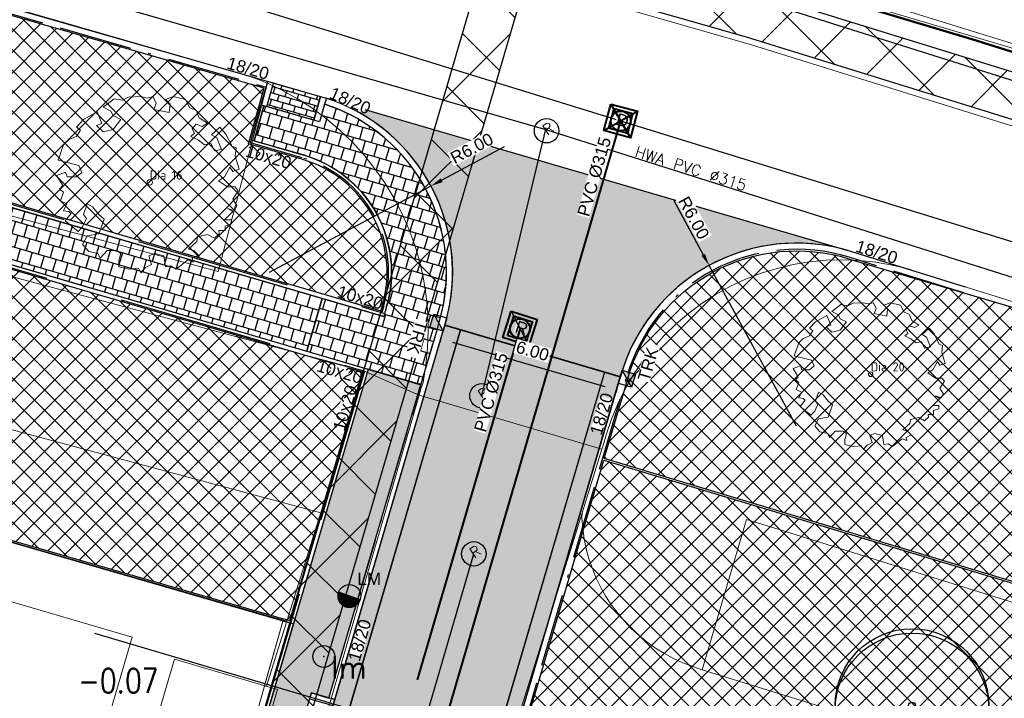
# Model space of a CAD drawing. Header units: metres. Extents: x 252743 to 254903, y 592696 to 593766.
# Tile 105 of 174: x 253896 to 253928, y 592982 to 593004. Entities that reach past the tile are written whole.
import ezdxf
from ezdxf.enums import TextEntityAlignment as Align
from ezdxf.lldxf.tags import DXFTag

# ---------------------------------------------------------------- set-up
doc = ezdxf.new("R2010")
doc.units = ezdxf.units.M
doc.set_wipeout_variables(frame=1)
for name, pattern in [('ACAD_ISO11W100', [33, 12, -3, 12, -3, 0, -3]), ('CENTER', [50.8, 31.75, -6.35, 6.35, -6.35]), ('DASHED', [19.05, 12.7, -6.35]), ('HIDDEN', [9.525, 6.35, -3.175]), ('IMPORT-KG-KADASTRAAL-SO _2_', [0]), ('IMPORT-KG-PERCEEL-SO _2_', [0])]:
    doc.linetypes.add(name, pattern=pattern)
for name, color, linetype, lineweight in [('132034000_dwg', 8, 'Continuous', 5), ('ALGEMEEN WERKGRENS', 10, 'FENCELINE1', 50), ('B-BH-GR-BEPLANTING_CULTUUR_HEESTERS-G', 250, 'Continuous', 18), ('B-BH-KG-GRENS_KADASTRAAL-G', 250, 'IMPORT-KG-KADASTRAAL-SO _2_', 18), ('B-BH-KG-GRENS_PERCEEL-G', 250, 'IMPORT-KG-PERCEEL-SO _2_', 18), ('B-BH-VH-OPENVERHARDING-G', 250, 'Continuous', 18), ('B-WE-GR-BOOM-S1', 8, 'Continuous', 9), ('B-WE-GR-BOOM-S2', 8, 'Continuous', 9), ('B-WE-GR-BOOM_STAMDIAMETER-T', 7, 'Continuous', 25), ('N-RI-DWA-INSPECTIEPUT', 12, 'Continuous', 40), ('N-RI-DWA-PVC', 12, 'CENTER', 40), ('N-RI-HWA-INSPECTIEPUT', 150, 'Continuous', 40), ('N-RI-HWA-PVC', 150, 'ACAD_ISO11W100', 40), ('N-RI-HWA-PVC125 KOLKAANSLUITING', 140, 'HIDDEN', 35), ('N-RI-IT-HWA-INSPECTIEPUT', 150, 'Continuous', 40), ('N-woningen', 1, 'Continuous', 0)]:
    doc.layers.add(name, color=color, linetype=linetype, lineweight=lineweight)
doc.layers.add('ALGEMEEN HULP', color=6, linetype='Continuous', plot=False)
doc.layers.add('N-WB-HULP', color=6, linetype='Continuous', plot=False)
for name, color, linetype in [('B-IN-LICHTMAST', 7, 'Continuous'), ('B-RI-DWA-BETON', 8, 'Continuous'), ('B-RI-HWA-PVC', 8, 'Continuous'), ('B-RI-INSPECTIEPUT', 8, 'Continuous'), ('B-RI-TEKST 200', 8, 'Continuous'), ('N-GR-ARC-GROENVOORZIENING-N', 82, 'Continuous'), ('N-GR-BOOM', 3, 'Continuous'), ('N-IN-TEKST 200', 7, 'Continuous'), ('N-KL-NUTSSTROOK', 10, 'Continuous'), ('N-RI-KOLK-TROTTOIRKOLK-TRK', 7, 'Continuous'), ('N-RI-TEKST 200', 7, 'Continuous'), ('N-WB-ARC-BETONTEGEL 30X30', 8, 'Continuous'), ('N-WB-ARC-KLINKER DF', 24, 'Continuous'), ('N-WB-ARC-SBS-KF-ROODBRUIN-PARKEREN', 24, 'Continuous'), ('N-WB-ARC-SBS-KF-ROODBRUIN-RIJBAAN', 24, 'Continuous'), ('N-WB-BAND OPSLUITBAND 10x20', 7, 'DASHED'), ('N-WB-BAND TEKST 200', 7, 'Continuous'), ('N-WB-BAND TROTTOIRBAND 18 20', 7, 'ACAD_ISO11W100'), ('N-WB-BOCHTSTRAAL', 7, 'Continuous'), ('N-WB-KANTVERHARDING', 2, 'Continuous'), ('N-WB-MAATVOERING-VERHARDINGEN', 7, 'Continuous'), ('N-WB-PERRONBAND 18 20', 2, 'Continuous'), ('N-WE-ZZ-HOOGTELABEL-T', 7, 'Continuous')]:
    doc.layers.add(name, color=color, linetype=linetype)
doc.layers.add('B-WE-KG-GRENS_PERCEEL-G', color=7, linetype='KG-PERCEEL-SO', lineweight=18, true_color=0x00a6ff)
doc.layers.get('0').freeze()
doc.styles.add('B_STANDARD 200', font='txt.shx', dxfattribs={"height": 0.36})
doc.styles.add('N_STANDARD 200', font='arial.ttf', dxfattribs={"height": 0.4})
doc.styles.add('NLCS-ISO', font='txt')
doc.styles.add('ROMANS', font='romans.shx', dxfattribs={"height": 3})
doc.styles.get("Standard").update_dxf_attribs({"font": 'simplex.shx'})
doc.linetypes.add('FENCELINE1', pattern='A,6.35,-2.54,[133,ltypeshp.shx,S=2.54,R=0,X=-2.54,Y=0],-2.54,25.4', length=36.83)
tags = doc.linetypes.add('KG-PERCEEL-SO', pattern='A,5.5,-2,["P",Standard,S=1.8,R=0,X=-0.5,Y=-0.9],-2,5.5,-2,[5,NLCS.SHX,S=0.75,R=0,X=0,Y=0],-2', length=19).pattern_tags.tags
tags[6] = DXFTag(74, 10)
doc.dimstyles.new('N_DIMENSION 200', dxfattribs={"dimtxt": 0.4, "dimasz": 0.4, "dimexe": 0.125, "dimexo": 0.125, "dimgap": 0.25, "dimtad": 1, "dimzin": 3, "dimdsep": 46, "dimtxsty": 'N_STANDARD 200', "dimcen": 0, "dimazin": 3, "dimtfac": 1, "dimtix": 1, "dimtmove": 2, "dimatfit": 3, "dimfxl": 0.125, "dimfxlon": 1, "dimtfill": 1, "dimtolj": 1, "dimtzin": 0, "dimarcsym": 0})
pattern_1 = [(163.72, (253915.75945, 592992.67252), (-0.03798034, -0.13005114), []), (253.72, (253915.75945, 592992.67252), (0.157072, -0.18701453), [0.1354836, -0.1354836])]

# ---------------------------------------------------------------- blocks, each defined once
blk = doc.blocks.new('*D430')
at = {"layer": 'Defpoints', "color": 0, "transparency": 16777216}
for p in [(253909.551, 592998.93), (253904.259, 592996.101)]:
    blk.add_point(p, dxfattribs=at)
at = {"layer": 'N-WB-BOCHTSTRAAL', "color": 0, "lineweight": -2, "transparency": 16777216}
for p, q in [((253911.95, 593000.213), (253909.903, 592999.119)), ((253904.259, 592996.101), (253909.551, 592998.93))]:
    blk.add_line(p, q, dxfattribs=at)
at = {"layer": 'N-WB-BOCHTSTRAAL', "color": 0, "transparency": 16777216}
blk.add_solid([(253909.872, 592999.177), (253909.935, 592999.06), (253909.551, 592998.93)], dxfattribs=at)
at = {"layer": 'N-WB-BOCHTSTRAAL', "color": 0, "transparency": 16777216, "insert": (253910.889, 593000.161), "char_height": 0.4, "attachment_point": 5, "rotation": 28.1341, "style": 'N_STANDARD 200', "bg_fill": 3, "box_fill_scale": 1.1, "bg_fill_color": 256, "bg_fill_true_color": 13158600, "bg_fill_transparency": 0}
blk.add_mtext('\\A1;R6.00', dxfattribs=at)
blk = doc.blocks.new('*D431')
at = {"layer": 'Defpoints', "color": 0, "transparency": 16777216}
for p in [(253918.668, 592996.323), (253921.537, 592991.054)]:
    blk.add_point(p, dxfattribs=at)
at = {"layer": 'N-WB-BOCHTSTRAAL', "color": 0, "lineweight": -2, "transparency": 16777216}
for p, q in [((253917.51, 592998.449), (253918.476, 592996.674)), ((253921.537, 592991.054), (253918.668, 592996.323))]:
    blk.add_line(p, q, dxfattribs=at)
at = {"layer": 'N-WB-BOCHTSTRAAL', "color": 0, "transparency": 16777216}
blk.add_solid([(253918.535, 592996.706), (253918.418, 592996.642), (253918.668, 592996.323)], dxfattribs=at)
at = {"layer": 'N-WB-BOCHTSTRAAL', "color": 0, "transparency": 16777216, "insert": (253918.165, 592997.883), "char_height": 0.4, "attachment_point": 5, "rotation": 298.5724, "style": 'N_STANDARD 200', "bg_fill": 3, "box_fill_scale": 1.1, "bg_fill_color": 256, "bg_fill_true_color": 13158600, "bg_fill_transparency": 0}
blk.add_mtext('\\A1;R6.00', dxfattribs=at)
blk = doc.blocks.new('*D444')
at = {"layer": 'Defpoints', "color": 0, "transparency": 16777216}
for p in [(253910.016, 592994.41), (253915.781, 592992.744), (253915.637, 592992.248)]:
    blk.add_point(p, dxfattribs=at)
at = {"layer": 'N-WB-MAATVOERING-VERHARDINGEN', "color": 0, "lineweight": -2, "transparency": 16777216}
for p, q in [((253909.876, 592993.926), (253909.838, 592993.794)), ((253910.257, 592993.803), (253915.253, 592992.359)), ((253915.641, 592992.26), (253915.602, 592992.128))]:
    blk.add_line(p, q, dxfattribs=at)
at = {"layer": 'N-WB-MAATVOERING-VERHARDINGEN', "color": 0, "transparency": 16777216}
for points in [[(253910.276, 592993.867), (253910.239, 592993.739), (253909.873, 592993.914)], [(253915.271, 592992.423), (253915.234, 592992.295), (253915.637, 592992.248)]]:
    blk.add_solid(points, dxfattribs=at)
at = {"layer": 'N-WB-MAATVOERING-VERHARDINGEN', "color": 0, "transparency": 16777216, "insert": (253912.881, 592993.517), "char_height": 0.4, "attachment_point": 5, "rotation": 343.8805, "style": 'N_STANDARD 200', "bg_fill": 3, "box_fill_scale": 1.1, "bg_fill_color": 256, "bg_fill_true_color": 13158600, "bg_fill_transparency": 0}
blk.add_mtext('\\A1;6.00', dxfattribs=at)
blk = doc.blocks.new("'BOOM")
for centre, radius in [((0, 0), 2.8), ((0.002, -0.159), 2.8), ((0, 0), 0.126)]:
    blk.add_circle(centre, radius)
blk = doc.blocks.new('TROTTOIRKOLK TRK2020')
h = blk.add_hatch(color=256)
h.dxf.hatch_style = 1
h.paths.add_polyline_path([(0, 0), (0.45, 0.45), (0.45, 0)])
for points in [[(0, 0.45), (0.45, 0.45), (0.45, 0), (0, 0)], [(0, 0), (0.45, 0.45), (0.45, 0)]]:
    blk.add_lwpolyline(points, close=True)
at = {"color": 7, "true_color": 0xffffff}
blk.add_wipeout([(0.316, -0.088), (1.558, -0.088), (1.558, -0.525), (0.316, -0.525)], dxfattribs=at)
at = {"style": 'N_STANDARD 200'}
blk.add_attdef('TROTTOIRKOLK', (0.316, -0.505), '', height=0.4, dxfattribs=at)
blk = doc.blocks.new('SGR-BOOM_06_ST')
at = {"linetype": 'Continuous', "flags": 128}
blk.add_lwpolyline([(2.698, 3.52), (2.53, 3.939), (2.197, 4.064), (1.945, 4.524), (1.273, 4.692), (0.855, 4.524), (1.108, 4.273), (1.064, 3.812), (0.228, 3.98), (0.352, 4.315), (0.184, 4.692), (-0.15, 4.609), (-0.486, 4.692), (-1.155, 4.65), (-1.491, 4.483), (-1.952, 4.565), (-2.539, 4.105), (-2.12, 3.896), (-1.994, 3.644), (-1.575, 3.435), (-1.994, 2.89), (-2.539, 2.766), (-2.915, 3.099), (-2.62, 3.217), (-2.873, 3.855), (-3.628, 3.435), (-4.004, 3.016), (-3.794, 2.848), (-4.004, 2.514), (-4.425, 2.346), (-4.717, 2.054), (-5.01, 1.214), (-3.88, 0.921), (-3.712, 0.544), (-4.004, 0.293), (-4.507, 0.293), (-4.602, 0.556), (-5.093, 0.376), (-4.758, -0.168), (-4.925, -0.377), (-4.717, -0.545), (-4.884, -1.006), (-4.532, -1.182), (-4.717, -1.551), (-4.424, -1.592), (-4.293, -1.707), (-4.619, -2.107), (-3.921, -2.682), (-3.668, -2.431), (-3.46, -1.97), (-3.627, -1.761), (-3.419, -1.174), (-3.124, -1.342), (-2.788, -1.761), (-2.496, -2.01), (-2.788, -2.808), (-3.419, -2.932), (-3.668, -3.394), (-3.333, -3.771), (-2.832, -3.897), (-2.769, -4.022), (-2.706, -4.148), (-2.328, -3.729), (-1.826, -3.729), (-1.575, -3.897), (-1.699, -4.273), (-1.699, -4.609), (-1.154, -4.736), (-0.61, -4.692), (-0.486, -4.945), (-0.233, -4.65), (0.101, -4.483), (-0.059, -4.007), (0.269, -3.896), (0.773, -4.023), (0.856, -4.609), (1.149, -4.565), (1.442, -4.736), (2.071, -4.232), (2.365, -4.356), (2.322, -4.147), (2.657, -3.98), (2.406, -3.728), (2.113, -3.644), (2.574, -3.226), (2.615, -2.975), (3.16, -2.848), (3.538, -3.058), (3.787, -2.807), (3.77, -2.633), (4.123, -2.633), (4.123, -2.387), (4.459, -2.263), (4.459, -2.054), (4.082, -2.054), (4.543, -1.591), (4.25, -1.425), (4.627, -1.55), (4.752, -1.257), (4.543, -0.921), (4.835, -0.461), (4.668, -0.252), (4.25, -0.252), (3.746, 0.085), (4.082, 0.294), (4.375, 0.838), (4.543, 0.589), (4.876, 0.713), (4.667, 1.425), (4.711, 1.886), (4.5, 1.97), (4.164, 2.64), (3.828, 3.013), (3.374, 2.604), (3.663, 2.431), (3.914, 1.802), (3.537, 1.718), (3.327, 2.136), (2.991, 2.054), (2.657, 2.305), (2.238, 2.514), (2.447, 2.682), (2.321, 2.932), (2.53, 3.184), (2.866, 3.059), (3.159, 3.227)], close=True, dxfattribs=at)
blk.add_circle((0, 0), 0.15)
at = {"layer": 'B-WE-GR-BOOM_STAMDIAMETER-T', "style": 'NLCS-ISO'}
blk.add_attdef('STAMDIAMETER', text='', height=0.3, dxfattribs=at).set_placement((0, 0), align=Align.BOTTOM_LEFT)
blk = doc.blocks.new('B_LICHTMAST')
blk.add_circle((0, 0), 0.9)
blk.add_point((0, 0))
blk.add_text('lm', height=1.8).set_placement((0.6, 0), align=Align.TOP_LEFT)
blk = doc.blocks.new('OP HOOGTE STELLEN GIET RWA')
blk.add_lwpolyline([(-1.62, 1.62), (-1.62, -1.63), (1.62, -1.63), (1.62, 1.62)], close=True)
blk.add_circle((0, 0), 1.62)
at = {"insert": (-0.77, 1.18), "char_height": 2, "attachment_point": 1, "style": 'N_STANDARD 200', "bg_fill": 3, "box_fill_scale": 1, "bg_fill_color": 256, "bg_fill_transparency": 0}
blk.add_mtext_dynamic_manual_height_columns('R', width=0.4, gutter_width=2, heights=[0], dxfattribs=at)
blk = doc.blocks.new('INSPECTIEPUT IT')
at = {"flags": 128}
blk.add_lwpolyline([(-2.25, 2.25), (2.25, 2.25), (2.25, -2.25), (-2.25, -2.25), (-2.25, 2.25)], dxfattribs=at)
at = {"layer": 'N-WB-HULP'}
blk.add_line((-2.25, 2.25), (2.25, -2.25), dxfattribs=at)
blk = doc.blocks.new('OP HOOGTE STELLEN GIET VW')
at = {"flags": 128}
blk.add_lwpolyline([(-1.62, 1.62), (-1.62, -1.63), (1.62, -1.63), (1.62, 1.62)], close=True, dxfattribs=at)
blk.add_circle((0, 0), 1.62)
at = {"insert": (-0.74, 1.18), "char_height": 2, "attachment_point": 1, "style": 'N_STANDARD 200', "bg_fill": 3, "box_fill_scale": 1, "bg_fill_color": 256, "bg_fill_transparency": 0}
blk.add_mtext_dynamic_manual_height_columns('D', width=0.4, gutter_width=2, heights=[0], dxfattribs=at)
blk = doc.blocks.new('INPECTIEPUT DWA')
for p, q in [((-0.45, -0.45), (0.45, 0.45)), ((-0.45, 0.45), (0.45, -0.45))]:
    blk.add_line(p, q)
at = {"flags": 128}
blk.add_lwpolyline([(-0.45, 0.45), (0.45, 0.45), (0.45, -0.45), (-0.45, -0.45), (-0.45, 0.45)], dxfattribs=at)
blk = doc.blocks.new('INSPECTIEPUT BESTAAND')
at = {"linetype": 'Continuous'}
blk.add_circle((0, 0), 0.4, dxfattribs=at)
at = {"ltscale": 0.4, "style": 'B_STANDARD 200'}
blk.add_text('R', height=0.35, rotation=34.1427, dxfattribs=at).set_placement((0.02, -0.164))
blk = doc.blocks.new('132034000_dwg_GWW-CAD Brk tekening 12A-1381409-Plot dakaanzicht')
at = {"layer": 'B-BH-KG-GRENS_KADASTRAAL-G', "color": 253, "linetype": 'Continuous', "lineweight": 9, "flags": 128}
for points in [[(253885794, 593016088), (253908592, 593009394), (253922556, 593005253), (253935858, 593001308), (253982909, 592986241), (253989387, 593012464)], [(253904095, 592982546), (253904700, 592984693), (253881327, 592991426), (253867942, 592946035), (253891423, 592939167), (253892264, 592941390), (253892949, 592943755)]]:
    blk.add_lwpolyline(points, dxfattribs=at)
at = {"layer": 'B-BH-KG-GRENS_PERCEEL-G', "color": 253, "linetype": 'Continuous', "lineweight": 9, "flags": 128}
for points in [[(253885794, 593016088), (253908592, 593009394), (253922556, 593005253), (253935858, 593001308), (253982909, 592986241), (253989387, 593012464)], [(253989387, 593012464), (253982909, 592986241), (253935858, 593001308), (253922556, 593005253), (253922787, 593005454)], [(253892949, 592943755), (253892264, 592941390), (253891423, 592939167), (253867942, 592946035), (253881327, 592991426), (253904700, 592984693), (253904095, 592982546)]]:
    blk.add_lwpolyline(points, dxfattribs=at)
blk = doc.blocks.new('132034000_dwg_GWW-CAD Bgt tekening 12A-1381416-Plot dakaanzicht')
at = {"layer": 'B-BH-GR-BEPLANTING_CULTUUR_HEESTERS-G', "color": 253, "lineweight": 9, "flags": 128}
blk.add_lwpolyline([(253876065, 592996237), (253881176, 592994865), (253905938, 592988216), (253905878, 592988014), (253904823, 592984658), (253881327, 592991426), (253880274, 592991734), (253875151, 592993232)], close=True, dxfattribs=at)
at = {"layer": 'B-BH-VH-OPENVERHARDING-G', "color": 253, "lineweight": 9, "flags": 128}
for points in [[(253938095, 592992191), (253925446, 592996122), (253925195, 592996208), (253924666, 592996337), (253924130, 592996431), (253923589, 592996488), (253923046, 592996509), (253922502, 592996492), (253921961, 592996440), (253921424, 592996350), (253920895, 592996225), (253920375, 592996065), (253919867, 592995869), (253919374, 592995640), (253918897, 592995378), (253918439, 592995085), (253918002, 592994761), (253917588, 592994409), (253917198, 592994029), (253916835, 592993624), (253916500, 592993196), (253916194, 592992745), (253915920, 592992276), (253915678, 592991788), (253915470, 592991286), (253915295, 592990771), (253915229, 592990532), (253915156, 592990297), (253909158, 592992072), (253909218, 592992278), (253909289, 592992490), (253909383, 592993051), (253909441, 592993617), (253909462, 592994186), (253909446, 592994754), (253909394, 592995321), (253909305, 592995883), (253909180, 592996438), (253909020, 592996984), (253908824, 592997518), (253908595, 592998038), (253908332, 592998543), (253908038, 592999030), (253907712, 592999496), (253907358, 592999941), (253906975, 593000362), (253906566, 593000757), (253906132, 593001125), (253905675, 593001465), (253905198, 593001774), (253904701, 593002051), (253904188, 593002296), (253904069, 593002347), (253903949, 593002397), (253903829, 593002444), (253903708, 593002490), (253903586, 593002534), (253884668, 593007945)], [(253900797, 593009088), (253920062, 593003552), (253939549, 592997493), (253963094, 592989949)], [(253920161, 593006223), (253932637, 593002352), (253957224, 592994559)], [(253963094, 592989949), (253939549, 592997493), (253920062, 593003552), (253900797, 593009088)], [(253878011, 593002710), (253902570, 592996127), (253904188, 593002296), (253904701, 593002051), (253905198, 593001774), (253905675, 593001465), (253906132, 593001125), (253906566, 593000757), (253906975, 593000362), (253907358, 592999941), (253907712, 592999496), (253908038, 592999030), (253908332, 592998543), (253908595, 592998038), (253908824, 592997518), (253909020, 592996984), (253909180, 592996438), (253909305, 592995883), (253909394, 592995321), (253909446, 592994754), (253909462, 592994186), (253909441, 592993617), (253909383, 592993051), (253909289, 592992490), (253909218, 592992278), (253909158, 592992072), (253907316, 592992883), (253877470, 593000857)], [(253904154, 592982529), (253904823, 592984658), (253905878, 592988014), (253905938, 592988216), (253907316, 592992883), (253909158, 592992072)], [(253893782, 592939074), (253909158, 592992072), (253915156, 592990297), (253914506, 592988214), (253910847, 592976479), (253895886, 592925221)], [(253909158, 592992072), (253893782, 592939074)], [(253910847, 592976479), (253914506, 592988214), (253914496, 592988036), (253914524, 592987698), (253914572, 592987363), (253914641, 592987031), (253914731, 592986705), (253914841, 592986384), (253914970, 592986071), (253915119, 592985767), (253915286, 592985472), (253915471, 592985188), (253915892, 592984658), (253916127, 592984413), (253916376, 592984184), (253916639, 592983970), (253916915, 592983773), (253917202, 592983594), (253917500, 592983433), (253917808, 592983290), (253918446, 592983064), (253940049, 592976375)]]:
    blk.add_lwpolyline(points, dxfattribs=at)
blk.add_lwpolyline([(253920823, 592987705), (253926009, 592986089), (253941472, 592981272), (253940049, 592976375), (253918446, 592983064), (253919894, 592987994)], close=True, dxfattribs=at)
blk = doc.blocks.new('132034000_dwg-1357416-Plot dakaanzicht')
for name in ['132034000_dwg_GWW-CAD Brk tekening 12A-1381409-Plot dakaanzicht', '132034000_dwg_GWW-CAD Bgt tekening 12A-1381416-Plot dakaanzicht']:
    blk.add_blockref(name, (0, 0))
blk = doc.blocks.new('LICHTMAST-BLOCK')
h = blk.add_hatch()
h.set_pattern_fill('ANSI31', color=256, scale=0.005)
edge = h.paths.add_edge_path()
edge.add_line((0.351, -0.127), (-0.351, 0.127))
edge.add_arc((0, 0), 0.373, 160.1369, 245.7021)
edge.add_arc((0, 0), 0.373, 245.7021, 340.1369)
blk.add_lwpolyline([(0.351, -0.127), (-0.351, 0.127, 0.391721), (-0.154, -0.34, 0.43707)], format="xyb", close=True)
blk.add_circle((0, 0), 0.373)
at = {"layer": 'N-IN-TEKST 200', "style": 'N_STANDARD 200'}
blk.add_attdef('LICHTMAST', (0.262, 0.364), '', height=0.4, dxfattribs=at)

msp = doc.modelspace()

# ---------------------------------------------------------------- hatches: boundary and pattern name
at = {"layer": 'N-GR-ARC-GROENVOORZIENING-N'}
h = msp.add_hatch(dxfattribs=at)
h.set_pattern_fill('ANSI37', color=256, scale=0.15)
edge = h.paths.add_edge_path()
edge.add_line((253878.173, 593003.539), (253907.904, 592994.839))
edge.add_arc((253904.252, 592996.091), 3.861, 341.0725, 434.0175)
edge.add_line((253905.315, 592999.803), (253903.571, 593000.306))
edge.add_line((253903.571, 593000.306), (253903.927, 593001.599))
edge.add_line((253903.927, 593001.599), (253904.081, 593002.136))
edge.add_line((253904.081, 593002.136), (253881.519, 593008.632))
edge.add_arc((253880.552, 593005.322), 3.448, 73.7094, 104.5222)
edge.add_line((253879.688, 593008.66), (253878.173, 593003.539))
h = msp.add_hatch(dxfattribs=at)
h.set_pattern_fill('ANSI37', color=256, scale=0.15)
edge = h.paths.add_edge_path()
edge.add_line((253877.587, 593001.523), (253860.253, 592942.307))
edge.add_line((253860.253, 592942.307), (253867.456, 592940.183))
edge.add_line((253867.456, 592940.183), (253868.564, 592944.017))
edge.add_line((253868.564, 592944.017), (253885.854, 592938.966))
edge.add_line((253885.854, 592938.966), (253884.972, 592935.979))
edge.add_line((253884.972, 592935.979), (253887.509, 592935.253))
edge.add_arc((253888.246, 592938.005), 2.849, 255.0082, 341.3177)
edge.add_line((253890.944, 592937.092), (253891.527, 592939.078))
edge.add_line((253891.527, 592939.078), (253891.408, 592939.123))
edge.add_line((253891.408, 592939.123), (253867.88, 592946.001))
edge.add_line((253867.88, 592946.001), (253881.293, 592991.488))
edge.add_line((253881.293, 592991.488), (253904.714, 592984.741))
edge.add_line((253904.714, 592984.741), (253904.919, 592984.681))
edge.add_line((253904.919, 592984.681), (253907.31, 592992.824))
edge.add_line((253907.31, 592992.824), (253877.587, 593001.523))
h = msp.add_hatch(dxfattribs=at)
h.set_pattern_fill('ANSI37', color=256, scale=0.15)
edge = h.paths.add_edge_path()
edge.add_line((253915.232, 592989.988), (253915.232, 592989.989))
edge.add_line((253915.232, 592989.989), (253915.892, 592992.237))
edge.add_line((253915.892, 592992.237), (253916.007, 592992.627))
edge.add_arc((253921.537, 592991.053), 5.75, 72.7341, 164.1214, ccw=False)
edge.add_line((253923.244, 592996.544), (253937.166, 592992.427))
edge.add_line((253937.166, 592992.427), (253944.309, 592990.145))
edge.add_line((253944.309, 592990.145), (253948.927, 592988.664))
edge.add_line((253948.927, 592988.664), (253958.954, 592985.449))
edge.add_line((253958.954, 592985.449), (253969.203, 592982.166))
edge.add_line((253969.203, 592982.166), (253979.223, 592978.96))
edge.add_line((253979.223, 592978.96), (253980.12, 592978.673))
edge.add_line((253980.12, 592978.673), (253979.506, 592976.752))
edge.add_line((253979.506, 592976.752), (253983.842, 592975.357))
edge.add_line((253983.842, 592975.357), (253986.945, 592972.231))
edge.add_line((253986.945, 592972.231), (253988.101, 592968.399))
edge.add_line((253988.101, 592968.399), (253984.282, 592966.235))
edge.add_line((253984.282, 592966.235), (253981.708, 592964.592))
edge.add_line((253981.708, 592964.592), (253980.027, 592963.192))
edge.add_line((253980.027, 592963.192), (253978.633, 592961.746))
edge.add_line((253978.633, 592961.746), (253976.561, 592959.37))
edge.add_line((253976.561, 592959.37), (253973.99, 592956.369))
edge.add_line((253973.99, 592956.369), (253973.29, 592955.184))
edge.add_line((253973.29, 592955.184), (253972.831, 592953.905))
edge.add_line((253972.831, 592953.905), (253972.213, 592952.27))
edge.add_line((253972.213, 592952.27), (253971.568, 592950.646))
edge.add_line((253971.568, 592950.646), (253970.891, 592949.035))
edge.add_line((253970.891, 592949.035), (253970.364, 592947.834))
edge.add_line((253970.364, 592947.834), (253970.004, 592947.038))
edge.add_line((253970.004, 592947.038), (253969.451, 592945.849))
edge.add_line((253969.451, 592945.849), (253969.073, 592945.062))
edge.add_line((253969.073, 592945.062), (253968.687, 592944.277))
edge.add_line((253968.687, 592944.277), (253968.095, 592943.108))
edge.add_line((253968.095, 592943.108), (253967.691, 592942.332))
edge.add_line((253967.691, 592942.332), (253966.864, 592940.793))
edge.add_line((253966.864, 592940.793), (253966.439, 592940.03))
edge.add_line((253966.439, 592940.03), (253965.791, 592938.89))
edge.add_line((253965.791, 592938.89), (253965.031, 592937.57))
edge.add_line((253965.031, 592937.57), (253964.462, 592936.602))
edge.add_line((253964.462, 592936.602), (253963.888, 592935.64))
edge.add_line((253963.888, 592935.64), (253963.306, 592934.681))
edge.add_line((253963.306, 592934.681), (253962.123, 592932.776))
edge.add_line((253962.123, 592932.776), (253961.404, 592931.649))
edge.add_line((253961.404, 592931.649), (253960.296, 592929.951))
edge.add_line((253960.296, 592929.951), (253958.728, 592927.626))
edge.add_line((253958.728, 592927.626), (253957.444, 592925.786))
edge.add_line((253957.444, 592925.786), (253957.019, 592925.118))
edge.add_line((253957.019, 592925.118), (253956.305, 592924.199))
edge.add_line((253956.305, 592924.199), (253955.137, 592922.614))
edge.add_line((253955.137, 592922.614), (253954.369, 592921.745))
edge.add_line((253954.369, 592921.745), (253952.927, 592919.759))
edge.add_line((253952.927, 592919.759), (253951.859, 592918.379))
edge.add_line((253951.859, 592918.379), (253950.159, 592916.331))
edge.add_line((253950.159, 592916.331), (253949.469, 592915.501))
edge.add_line((253949.469, 592915.501), (253948.459, 592914.284))
edge.add_line((253948.459, 592914.284), (253947.442, 592913.182))
edge.add_line((253947.442, 592913.182), (253946.875, 592912.568))
edge.add_line((253946.875, 592912.568), (253945.282, 592910.842))
edge.add_line((253945.282, 592910.842), (253944.581, 592910.083))
edge.add_line((253944.581, 592910.083), (253942.673, 592908.016))
edge.add_line((253942.673, 592908.016), (253942.415, 592907.737))
edge.add_line((253942.415, 592907.737), (253941.652, 592907.043))
edge.add_line((253941.652, 592907.043), (253940.611, 592906.097))
edge.add_line((253940.611, 592906.097), (253939.416, 592905.011))
edge.add_line((253939.416, 592905.011), (253938.208, 592903.914))
edge.add_line((253938.208, 592903.914), (253936.562, 592902.418))
edge.add_line((253936.562, 592902.418), (253935.058, 592901.052))
edge.add_line((253935.058, 592901.052), (253927.397, 592910.405))
edge.add_line((253927.397, 592910.405), (253944.969, 592970.826))
edge.add_line((253944.969, 592970.826), (253939.226, 592972.528))
edge.add_line((253939.226, 592972.528), (253942.143, 592981.882))
edge.add_line((253942.143, 592981.882), (253915.232, 592989.988))
h = msp.add_hatch(dxfattribs=at)
h.set_pattern_fill('ANSI37', color=256, scale=0.15)
h.paths.add_polyline_path([(253915.218, 592989.941), (253942.081, 592981.849), (253939.176, 592972.535), (253912.435, 592980.464)])
at = {"layer": 'N-WB-ARC-BETONTEGEL 30X30'}
h = msp.add_hatch(dxfattribs=at)
h.set_pattern_fill('AR-B88', color=256, scale=0.002, angle=163.7, style=0)
h.set_pattern_definition([(163.7, (253905.9851, 592995.2439), (-0.114063, -0.390065), []), (253.7, (253905.9851, 592995.2439), (0.0809695, -0.4470963), [0.4064, -0.4064])])
h.paths.add_polyline_path([(253877.797, 593003.493), (253877.288, 593001.766), (253905.48, 592993.516), (253905.985, 592995.244)])
h = msp.add_hatch(dxfattribs=at)
h.set_pattern_fill('AR-B88', color=256, scale=0.002, angle=163.7, style=0)
edge = h.paths.add_edge_path()
edge.add_line((253904.071, 593001.558), (253903.755, 593000.409))
edge.add_line((253903.755, 593000.409), (253905.539, 592999.891))
edge.add_arc((253904.259, 592996.101), 4, -16.366, 71.3418, ccw=False)
edge.add_line((253908.097, 592994.974), (253908.004, 592994.653))
edge.add_line((253908.004, 592994.653), (253905.985, 592995.243))
edge.add_line((253905.985, 592995.243), (253905.48, 592993.516))
edge.add_line((253905.48, 592993.516), (253909.218, 592992.413))
edge.add_line((253909.218, 592992.413), (253909.76, 592994.24))
edge.add_line((253909.76, 592994.24), (253909.824, 592994.466))
edge.add_arc((253904.259, 592996.101), 5.8, 343.634, 431.8826)
edge.add_line((253906.063, 593001.613), (253905.898, 593001.036))
edge.add_line((253905.898, 593001.036), (253904.071, 593001.558))
h = msp.add_hatch(dxfattribs=at)
h.set_pattern_fill('AR-B88', color=256, scale=0.002, angle=73.7, style=0)
h.set_pattern_definition([(73.7, (253944.78337, 592970.7248), (-0.390065, 0.114063), []), (163.7, (253944.78337, 592970.72481), (-0.44709635, -0.0809695), [0.4064, -0.4064])])
h.paths.add_polyline_path([(253907.493, 592992.925), (253891.121, 592937.167), (253892.85, 592936.66), (253905.641, 592980.22), (253905.062, 592980.391), (253905.629, 592982.309), (253906.205, 592982.139), (253909.22, 592992.419), (253908.645, 592992.588)])
at = {"layer": 'N-WB-ARC-KLINKER DF'}
h = msp.add_hatch(dxfattribs=at)
h.set_pattern_fill('AR-B816', color=256, scale=0.001, angle=523.7883)
h.set_pattern_definition([(163.78828589, (848533.2944, 342968.06559), (-0.05673088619, -0.19512008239), []), (253.78828589, (848533.2944, 342968.06559), (0.1383891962, -0.25185096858), [0.2032, -0.2032])])
h.paths.add_polyline_path([(253905.706, 593001.091), (253904.168, 593001.53), (253904.387, 593002.3), (253905.926, 593001.86)])
at = {"layer": 'N-WB-ARC-SBS-KF-ROODBRUIN-RIJBAAN'}
h = msp.add_hatch(dxfattribs=at)
h.set_pattern_fill('AR-HBONE', color=256, scale=0.002, angle=73.72)
edge = h.paths.add_edge_path()
edge.add_arc((253888.257, 592938.002), 4.985, 298.6333, 343.7066)
edge.add_line((253893.042, 592936.604), (253893.56, 592936.451))
edge.add_line((253893.56, 592936.451), (253906.2, 592979.498))
edge.add_line((253906.2, 592979.498), (253906.428, 592980.275))
edge.add_line((253906.428, 592980.275), (253906.914, 592981.93))
edge.add_line((253906.914, 592981.93), (253909.904, 592992.112))
edge.add_line((253909.904, 592992.112), (253910.521, 592994.211))
edge.add_line((253910.521, 592994.211), (253910.004, 592994.363))
edge.add_arc((253904.257, 592996.098), 6.003, 343.1949, 431.9432)
edge.add_line((253906.118, 593001.806), (253923.219, 592996.813))
edge.add_arc((253921.537, 592991.053), 6.001, 73.7283, 164.3405)
edge.add_line((253915.759, 592992.673), (253915.241, 592992.825))
edge.add_line((253915.241, 592992.825), (253911.638, 592980.556))
edge.add_line((253911.638, 592980.556), (253895.336, 592925.044))
edge.add_line((253895.336, 592925.044), (253890.646, 592933.627))
h = msp.add_hatch(dxfattribs=at)
h.set_pattern_fill('AR-BRSTD', color=256, scale=0.002, angle=163.72)
h.set_pattern_definition(pattern_1)
h.paths.add_polyline_path([(253910.004, 592994.363), (253910.521, 592994.211), (253893.56, 592936.451), (253893.042, 592936.604)])
h = msp.add_hatch(dxfattribs=at)
h.set_pattern_fill('AR-BRSTD', color=256, scale=0.002, angle=163.72)
h.set_pattern_definition(pattern_1)
h.paths.add_polyline_path([(253915.241, 592992.825), (253895.184, 592924.526), (253895.703, 592924.376), (253915.76, 592992.672)])

# ---------------------------------------------------------------- linework, layer by layer
at = {"layer": 'ALGEMEEN HULP'}
for p, q in [((253881.327, 592991.426), (253905.043, 592984.573)), ((253898.52, 592984.267), (253938.876, 592972.337))]:
    msp.add_line(p, q, dxfattribs=at)
at = {"layer": 'B-RI-DWA-BETON'}
msp.add_line((253902.104, 592956.501), (253910.955, 592986.867), dxfattribs=at)
at = {"layer": 'B-RI-HWA-PVC'}
msp.add_line((253853.48, 593018.021), (253913.344, 593000.768), dxfattribs=at)
at = {"layer": 'B-WE-KG-GRENS_PERCEEL-G', "ltscale": 0.5}
msp.add_lwpolyline([(253900.747, 592970.726), (253900.089, 592968.749), (253899.035, 592964.914), (253898.494, 592962.912), (253897.384, 592958.978), (253896.745, 592957.052), (253895.694, 592953.175), (253895.094, 592951.265), (253893.977, 592947.298), (253893.407, 592945.333), (253892.264, 592941.39), (253891.423, 592939.167), (253867.942, 592946.035), (253881.327, 592991.426), (253904.7, 592984.693), (253903.527, 592980.533), (253902.49, 592976.577), (253901.838, 592974.581)], close=True, dxfattribs=at)
at = {"layer": 'N-GR-ARC-GROENVOORZIENING-N'}
for points in [[(253878.173, 593003.539), (253907.904, 592994.839, 0.429349), (253905.315, 592999.803), (253903.571, 593000.306), (253903.927, 593001.599), (253904.081, 593002.136), (253881.519, 593008.632, 0.135262), (253879.688, 593008.66)], [(253877.587, 593001.523), (253860.253, 592942.307), (253867.456, 592940.183), (253868.564, 592944.017), (253885.854, 592938.966), (253884.972, 592935.979), (253887.509, 592935.253, 0.395471), (253890.944, 592937.092), (253891.527, 592939.078), (253891.408, 592939.123), (253867.88, 592946.001), (253881.293, 592991.488), (253904.714, 592984.741), (253904.919, 592984.681), (253907.31, 592992.824)]]:
    msp.add_lwpolyline(points, format="xyb", close=True, dxfattribs=at)
msp.add_lwpolyline([(253927.397, 592910.405), (253944.969, 592970.826), (253939.226, 592972.528), (253942.143, 592981.882), (253915.232, 592989.988), (253915.232, 592989.989), (253915.892, 592992.237), (253916.007, 592992.627, -0.421323), (253923.244, 592996.544), (253937.166, 592992.427), (253944.309, 592990.145), (253948.927, 592988.664)], format="xyb", dxfattribs=at)
msp.add_lwpolyline([(253915.218, 592989.941), (253942.081, 592981.849), (253939.176, 592972.535), (253912.435, 592980.464)], close=True, dxfattribs=at)
at = {"layer": 'N-RI-HWA-PVC'}
msp.add_line((253912.469, 592994.254), (253893.304, 592928.825), dxfattribs=at)
at = {"layer": 'N-RI-HWA-PVC125 KOLKAANSLUITING'}
msp.add_line((253910.003, 592994.363), (253915.759, 592992.673), dxfattribs=at)
at = {"layer": 'N-WB-ARC-BETONTEGEL 30X30'}
for points in [[(253877.797, 593003.493), (253877.288, 593001.766), (253905.48, 592993.516), (253905.985, 592995.244)], [(253907.493, 592992.925), (253891.121, 592937.167), (253892.85, 592936.66), (253905.641, 592980.22), (253905.062, 592980.391), (253905.629, 592982.309), (253906.205, 592982.139), (253909.22, 592992.419), (253908.645, 592992.588)]]:
    msp.add_lwpolyline(points, close=True, dxfattribs=at)
msp.add_lwpolyline([(253904.071, 593001.558), (253903.755, 593000.409), (253905.539, 592999.891, -0.402544), (253908.097, 592994.974), (253908.004, 592994.653), (253905.985, 592995.243), (253905.48, 592993.516), (253909.218, 592992.413), (253909.76, 592994.24), (253909.824, 592994.466, 0.405289), (253906.063, 593001.613), (253905.898, 593001.036)], format="xyb", close=True, dxfattribs=at)
at = {"layer": 'N-WB-ARC-KLINKER DF'}
msp.add_lwpolyline([(253905.706, 593001.091), (253904.168, 593001.53), (253904.387, 593002.3), (253905.926, 593001.86)], close=True, dxfattribs=at)
at = {"layer": 'N-WB-ARC-SBS-KF-ROODBRUIN-PARKEREN'}
msp.add_lwpolyline([(253890.646, 592933.627, 0.199245), (253893.042, 592936.604), (253893.56, 592936.451), (253906.2, 592979.498), (253906.428, 592980.275), (253906.914, 592981.93), (253909.904, 592992.112), (253910.521, 592994.211), (253910.004, 592994.363, 0.40783), (253906.118, 593001.806), (253923.219, 592996.813, 0.417346), (253915.759, 592992.673), (253915.241, 592992.825), (253911.638, 592980.556), (253895.336, 592925.044)], format="xyb", close=True, dxfattribs=at)
for points in [[(253910.004, 592994.363), (253910.521, 592994.211), (253893.56, 592936.451), (253893.042, 592936.604)], [(253915.241, 592992.825), (253895.184, 592924.526), (253895.703, 592924.376), (253915.76, 592992.672)]]:
    msp.add_lwpolyline(points, close=True, dxfattribs=at)
at = {"layer": 'N-WB-BAND OPSLUITBAND 10x20', "ltscale": 0.4}
for p, q in [((253878.016, 593003.533), (253908.031, 592994.749)), ((253877.454, 593001.613), (253907.372, 592992.858))]:
    msp.add_line(p, q, dxfattribs=at)
msp.add_lwpolyline([(253907.372, 592992.858), (253891.027, 592937.195)], dxfattribs=at)
at = {"layer": 'N-WB-BAND TROTTOIRBAND 18 20', "ltscale": 0.2}
for p, q in [((253881.631, 593008.654), (253904.154, 593002.167)), ((253903.632, 593000.34), (253903.975, 593001.585)), ((253905.329, 592999.851), (253903.632, 593000.34)), ((253927.017, 592995.424), (253923.259, 592996.592)), ((253908.001, 592995.002), (253907.936, 592994.777)), ((253906.205, 592982.139), (253909.76, 592994.24)), ((253909.76, 592994.24), (253909.824, 592994.465)), ((253912.344, 592980.334), (253915.972, 592992.688))]:
    msp.add_line(p, q, dxfattribs=at)
for centre, radius, start, end in [((253904.259, 592996.101), 5.8, 343.634, 71.8826), ((253904.259, 592996.101), 3.9, 343.634, 74.0382), ((253921.537, 592991.054), 5.8, 72.736, 163.634)]:
    msp.add_arc(centre, radius, start, end, dxfattribs=at)
at = {"layer": 'N-WB-KANTVERHARDING'}
for p, q in [((253881.496, 593008.901), (253906.118, 593001.806)), ((253877.988, 593003.437), (253908.003, 592994.653)), ((253877.482, 593001.709), (253907.496, 592992.926)), ((253903.755, 593000.41), (253904.071, 593001.559)), ((253905.356, 592999.947), (253903.659, 593000.436)), ((253927.076, 592995.615), (253923.318, 592996.783)), ((253893.042, 592936.604), (253910.016, 592994.41))]:
    msp.add_line(p, q, dxfattribs=at)
for points in [[(253908.097, 592994.974), (253908.003, 592994.653)], [(253907.496, 592992.926), (253905.043, 592984.573)], [(253912.157, 592980.404), (253915.78, 592992.744)], [(253891.121, 592937.167), (253905.043, 592984.573)]]:
    msp.add_lwpolyline(points, dxfattribs=at)
for centre, radius, start, end in [((253904.259, 592996.101), 6, 343.634, 71.9548), ((253904.259, 592996.101), 4, 343.634, 74.0382), ((253921.537, 592991.054), 6, 72.736, 163.634)]:
    msp.add_arc(centre, radius, start, end, dxfattribs=at)
at = {"layer": 'N-WB-PERRONBAND 18 20', "flags": 128}
for points in [[(253904.17, 593002.268), (253903.975, 593001.585), (253904.168, 593001.53), (253904.387, 593002.3), (253904.194, 593002.355), (253904.178, 593002.297), (253904.168, 593002.3), (253904.16, 593002.271)], [(253906.093, 593001.719), (253905.898, 593001.036), (253905.706, 593001.091), (253905.926, 593001.861), (253906.118, 593001.806), (253906.102, 593001.748), (253906.111, 593001.745), (253906.103, 593001.716)], [(253906.31, 592982.108), (253905.629, 592982.309), (253905.572, 592982.117), (253906.34, 592981.891), (253906.396, 592982.083), (253906.339, 592982.099), (253906.342, 592982.109), (253906.313, 592982.118)]]:
    msp.add_lwpolyline(points, close=True, dxfattribs=at)
at = {"layer": 'N-woningen', "color": 6}
msp.add_lwpolyline([(253890.094, 592986.965), (253877.85, 592945.172), (253887.504, 592942.344), (253899.748, 592984.137)], close=True, dxfattribs=at)
at = {"layer": 'N-woningen'}
msp.add_lwpolyline([(253901.139, 592983.412), (253904.518, 592982.422), (253903.552, 592979.125), (253900.173, 592980.115)], close=True, dxfattribs=at)

# ---------------------------------------------------------------- block references
at = {"layer": '132034000_dwg', "color": 253, "lineweight": 9, "xscale": 0.001, "yscale": 0.001, "zscale": 0.001}
msp.add_blockref('132034000_dwg-1357416-Plot dakaanzicht', (0, 0), dxfattribs=at)
at = {"layer": 'B-IN-LICHTMAST', "xscale": 0.4, "yscale": 0.4, "zscale": 0.4}
msp.add_blockref('B_LICHTMAST', (253906.036, 592983.5), dxfattribs=at)
at = {"layer": 'B-RI-INSPECTIEPUT', "linetype": 'Continuous', "zscale": 2.5}
for p in [(253913.34, 593000.74), (253911.22, 592992.05), (253910.955, 592986.867)]:
    msp.add_blockref('INSPECTIEPUT BESTAAND', p, dxfattribs=at)
at = {"layer": 'B-WE-GR-BOOM-S1'}
ref = msp.add_blockref('SGR-BOOM_06_ST', (253923.966, 592992.756, -0.55), dxfattribs=dict(at, xscale=0.5, yscale=0.5, zscale=0.5))
ref.add_attrib('STAMDIAMETER', 'Dia 20', dxfattribs={"layer": 'B-WE-GR-BOOM_STAMDIAMETER-T', "height": 0.3, "style": 'NLCS-ISO'}).set_placement((253923.966, 592992.756, -0.55), align=Align.BOTTOM_LEFT)
at = {"layer": 'B-WE-GR-BOOM-S2'}
ref = msp.add_blockref('SGR-BOOM_06_ST', (253900.331, 592999.048, -0.686), dxfattribs=dict(at, xscale=0.6, yscale=0.6, zscale=0.6))
ref.add_attrib('STAMDIAMETER', 'Dia 16', dxfattribs={"layer": 'B-WE-GR-BOOM_STAMDIAMETER-T', "height": 0.3, "style": 'NLCS-ISO'}).set_placement((253900.331, 592999.048, -0.686), align=Align.BOTTOM_LEFT)
at = {"layer": 'N-GR-BOOM', "xscale": 0.9, "yscale": 0.9, "zscale": 0.9}
msp.add_blockref("'BOOM", (253925.321, 592981.891), dxfattribs=at)
at = {"layer": 'N-IN-TEKST 200'}
msp.add_blockref('LICHTMAST-BLOCK', (253906.875, 592985.484), dxfattribs=at).add_auto_attribs({'LICHTMAST': 'LM'})

# ---------------------------------------------------------------- texts
at = {"layer": 'N-WE-ZZ-HOOGTELABEL-T', "style": 'ROMANS', "width": 0.8}
msp.add_text('-0.07', height=0.8, dxfattribs=at).set_placement((253897.982, 592982.304, -0.07))

# ---------------------------------------------------------------- next in the draw order: texts
at = {"layer": 'B-RI-TEKST 200', "insert": (253919.826, 592998.76), "char_height": 0.36, "width": 4.40504, "attachment_point": 9, "rotation": 342.4843, "style": 'B_STANDARD 200', "bg_fill": 3, "box_fill_scale": 1, "bg_fill_color": 256, "bg_fill_transparency": 0}
msp.add_mtext('HWA PVC Ø315', dxfattribs=at)

# ---------------------------------------------------------------- next in the draw order: linework, layer by layer
at = {"layer": 'ALGEMEEN WERKGRENS', "ltscale": 0.3}
msp.add_lwpolyline([(253685.732, 593068.089), (253769.686, 593047.088), (253787.727, 593042.262), (253838.409, 593029.075), (253862.83, 593022.638), (253897.424, 593012.683), (253927.283, 593003.747), (253983.948, 592985.984)], dxfattribs=at)
at = {"layer": 'B-RI-DWA-BETON'}
msp.add_line((253890.416, 593008.896), (253988.736, 592978.542), dxfattribs=at)
at = {"layer": 'B-RI-HWA-PVC'}
msp.add_line((253913.344, 593000.768), (253983.37, 592978.59), dxfattribs=at)

# ---------------------------------------------------------------- next in the draw order: block references
at = {"layer": 'N-RI-DWA-INSPECTIEPUT', "xscale": 0.2, "yscale": 0.2, "zscale": 0.2, "rotation": 345.035714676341}
msp.add_blockref('OP HOOGTE STELLEN GIET VW', (253915.77, 593001.062), dxfattribs=at)
at = {"layer": 'N-RI-HWA-INSPECTIEPUT', "xscale": 0.2, "yscale": 0.2, "zscale": 0.2, "rotation": 342.4264359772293}
msp.add_blockref('OP HOOGTE STELLEN GIET RWA', (253912.469, 592994.254), dxfattribs=at)

# ---------------------------------------------------------------- next in the draw order: hatches: boundary and pattern name
at = {"layer": 'N-KL-NUTSSTROOK'}
h = msp.add_hatch(dxfattribs=at)
h.set_pattern_fill('ANSI37', color=256, scale=0.5)
h.set_pattern_definition([(45, (66.4689, -8.073), (-1.122532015, 1.122532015), []), (135, (66.4689, -8.073), (-1.122532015, -1.122532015), [])])
h.paths.add_polyline_path([(253911.277, 593006.287), (253912.717, 593005.867), (253892.235, 592935.986), (253890.793, 592936.398)])

# ---------------------------------------------------------------- next in the draw order: linework, layer by layer
at = {"layer": 'B-RI-HWA-PVC'}
msp.add_line((253911.222, 592992.045), (253913.324, 593000.838), dxfattribs=at)
at = {"layer": 'N-KL-NUTSSTROOK'}
msp.add_lwpolyline([(253911.277, 593006.287), (253912.717, 593005.867), (253892.235, 592935.986), (253890.793, 592936.398)], close=True, dxfattribs=at)

# ---------------------------------------------------------------- next in the draw order: block references
at = {"layer": 'N-RI-DWA-INSPECTIEPUT', "rotation": 345.035714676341}
msp.add_blockref('INPECTIEPUT DWA', (253915.77, 593001.062), dxfattribs=at)
at = {"layer": 'N-RI-IT-HWA-INSPECTIEPUT', "xscale": 0.2, "yscale": 0.2, "zscale": 0.2, "rotation": 342.4264359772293}
msp.add_blockref('INSPECTIEPUT IT', (253912.469, 592994.254), dxfattribs=at)

# ---------------------------------------------------------------- next in the draw order: texts
at = {"layer": 'N-RI-TEKST 200', "insert": (253915.106, 592999.174), "char_height": 0.4, "width": 2.7, "attachment_point": 8, "rotation": 74.0092, "style": 'N_STANDARD 200', "bg_fill": 3, "box_fill_scale": 1, "bg_fill_color": 256, "bg_fill_transparency": 0}
msp.add_mtext('PVC Ø315', dxfattribs=at)

# ---------------------------------------------------------------- next in the draw order: hatches: boundary and pattern name
at = {"layer": 'N-KL-NUTSSTROOK'}
h = msp.add_hatch(dxfattribs=at)
h.set_pattern_fill('ANSI37', color=256, scale=0.5)
h.paths.add_polyline_path([(253982.43, 592983.956), (253960.509, 592990.987), (253931.349, 593000.252), (253928.175, 593001.239), (253919.899, 593003.807), (253913.19, 593005.735), (253882.033, 593014.666), (253854.395, 593022.483), (253848.805, 593024.01), (253826.698, 593029.772), (253802.992, 593035.977), (253789.271, 593039.52), (253743.782, 593051.321), (253736.471, 593053.202), (253725.155, 593056.031), (253681.89, 593066.75), (253682.251, 593068.206), (253725.518, 593057.487), (253736.84, 593054.656), (253744.157, 593052.773), (253789.647, 593040.972), (253803.369, 593037.429), (253827.077, 593031.224), (253849.192, 593025.46), (253854.797, 593023.928), (253882.444, 593016.109), (253913.603, 593007.177), (253920.328, 593005.244), (253928.619, 593002.672), (253931.799, 593001.683), (253960.966, 592992.416), (253982.888, 592985.385)])

# ---------------------------------------------------------------- next in the draw order: linework, layer by layer
at = {"layer": 'ALGEMEEN HULP'}
msp.add_lwpolyline([(253681.679, 593069.399), (253878.723, 593018.164), (253985.858, 592984.311)], dxfattribs=at)
at = {"layer": 'N-KL-NUTSSTROOK'}
msp.add_lwpolyline([(253882.444, 593016.109), (253913.603, 593007.177), (253920.328, 593005.244), (253928.619, 593002.672), (253931.799, 593001.683), (253960.966, 592992.416), (253982.888, 592985.385), (253982.43, 592983.956), (253960.509, 592990.987), (253931.349, 593000.252), (253928.175, 593001.239), (253919.899, 593003.807), (253913.19, 593005.735), (253882.033, 593014.666)], dxfattribs=at)

# ---------------------------------------------------------------- next in the draw order: texts
at = {"layer": 'N-WB-BAND TEKST 200', "char_height": 0.4, "attachment_point": 8, "style": 'N_STANDARD 200', "bg_fill": 3, "box_fill_scale": 1, "bg_fill_color": 256, "bg_fill_transparency": 0}
for s, insert, width, rotation in [('{\\C7;18/20}', (253903.496, 593002.591), 1.11436, 344.0844), ('{\\C7;18/20}', (253906.818, 593001.537), 1.11436, 336.3571), ('10x20', (253904.17, 592999.686), 0.58497, 343.8116), ('{\\C7;18/20}', (253924.102, 592996.569), 1.11436, 342.418), ('10x20', (253907.173, 592995.074), 0.58497, 343.8116), ('10x20', (253906.5, 592992.645), 0.58497, 343.8116), ('10x20', (253906.932, 592991.591), 0.58497, 73.5808), ('{\\C7;18/20}', (253915.34, 592991.398), 1.11436, 73.7864), ('{\\C7;18/20}', (253907.409, 592983.976), 1.11436, 73.7864)]:
    msp.add_mtext(s, dxfattribs=dict(at, insert=insert, width=width, rotation=rotation))

# ---------------------------------------------------------------- next in the draw order: dimensions: what is measured, and where the dimension line sits
at = {"layer": 'N-WB-BOCHTSTRAAL'}
dim = msp.add_radius_dim(center=(253921.537, 592991.054), mpoint=(253918.668, 592996.323), dimstyle='N_DIMENSION 200', override={"dimexe": 0, "dimexo": 0, "dimgap": 0.1, "dimtoh": 1, "dimcen": -0.09, "dimse1": 1, "dimsd1": 0, "dimsd2": 0, "dimfxl": 0.0125}, dxfattribs=at)
dim.commit()
dim.dimension.update_dxf_attribs({"geometry": '*D431', "text_midpoint": (253918.165, 592997.883)})

# ---------------------------------------------------------------- next in the draw order: dimensions: what is measured, and where the dimension line sits
dim = msp.add_radius_dim(center=(253904.259, 592996.101), mpoint=(253909.551, 592998.93), dimstyle='N_DIMENSION 200', override={"dimfxl": 0.0125}, dxfattribs=at)
dim.commit()
dim.dimension.update_dxf_attribs({"geometry": '*D430', "text_midpoint": (253910.889, 593000.161)})

# ---------------------------------------------------------------- next in the draw order: linework, layer by layer
at = {"layer": 'N-RI-DWA-PVC'}
msp.add_line((253915.766, 593001.07), (253894.188, 592927.204), dxfattribs=at)

# ---------------------------------------------------------------- next in the draw order: block references
at = {"layer": 'N-RI-KOLK-TROTTOIRKOLK-TRK'}
for p, rotation in [((253909.643, 592994.73), 253.6337435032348), ((253916.128, 592992.33), 73.63374350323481)]:
    msp.add_blockref('TROTTOIRKOLK TRK2020', p, dxfattribs=dict(at, rotation=rotation)).add_auto_attribs({'TROTTOIRKOLK': 'TRK'})

# ---------------------------------------------------------------- next in the draw order: dimensions: what is measured, and where the dimension line sits
at = {"layer": 'N-WB-MAATVOERING-VERHARDINGEN'}
dim = msp.add_aligned_dim(p1=(253910.016, 592994.41), p2=(253915.781, 592992.744), distance=-0.517, dimstyle='N_DIMENSION 200', override={"dimfxl": 0.0125}, dxfattribs=at)
dim.commit()
dim.dimension.update_dxf_attribs({"geometry": '*D444', "text_midpoint": (253912.881, 592993.517)})

# ---------------------------------------------------------------- next in the draw order: texts
at = {"layer": 'N-RI-TEKST 200', "insert": (253911.722, 592992.106), "char_height": 0.4, "width": 2.7, "attachment_point": 8, "rotation": 74.0092, "style": 'N_STANDARD 200', "bg_fill": 3, "box_fill_scale": 1, "bg_fill_color": 256, "bg_fill_transparency": 0}
msp.add_mtext('PVC Ø315', dxfattribs=at)

doc.saveas('drawing.dxf')
